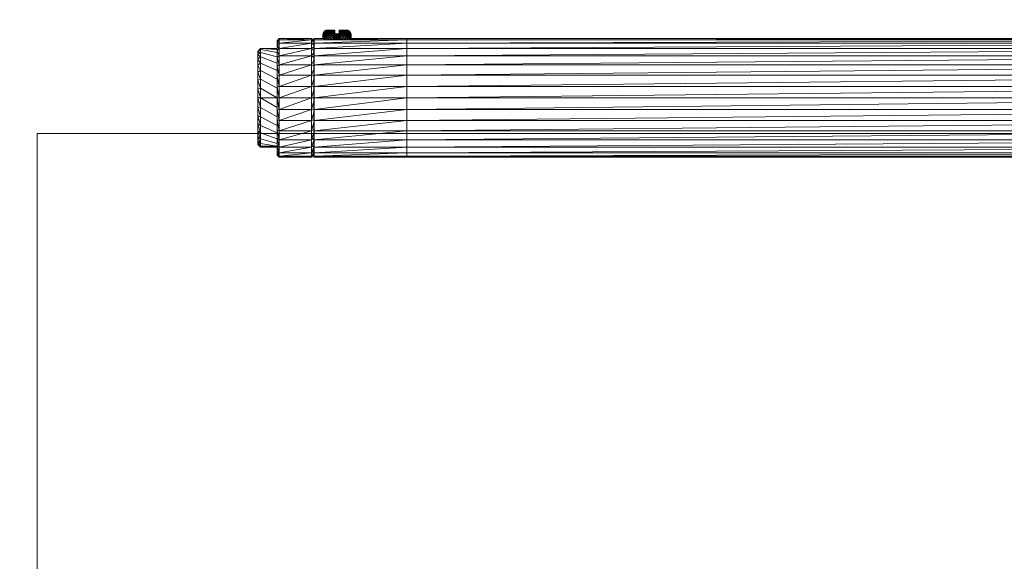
# Model space of a CAD drawing. Header units: millimetres. Extents: x -2532 to 181134, y -4151 to 53885.
# Tile 66 of 165: x 8941 to 9153, y 17782 to 17899. Entities that reach past the tile are written whole.
import ezdxf

# ---------------------------------------------------------------- set-up
doc = ezdxf.new("R2010")
doc.units = ezdxf.units.MM
doc.header["$MEASUREMENT"] = 0
for name, color, linetype, lineweight in [('AR - Mööbel_Pen_No__4', 8, 'Continuous', 13), ('New_SA - ripplaed_Pen_No__207', 5, 'Continuous', 9), ('SA - tähistused - valgustus_Pen_No__105', 30, 'Continuous', 5), ('SA - valgustid_Pen_No__203', 30, 'Continuous', 15)]:
    doc.layers.add(name, color=color, linetype=linetype, lineweight=lineweight)
for name, color, linetype in [('New_SA - ripplaed', 7, 'Continuous'), ('SA - tähistused - valgustus', 7, 'Continuous'), ('SA - valgustid', 7, 'Continuous')]:
    doc.layers.add(name, color=color, linetype=linetype)
doc.styles.add('GENERATED_STYLE_3', font='txt')
doc.dimstyles.new('GENERATED_STYLE__2', dxfattribs={"dimtxt": 150, "dimasz": 76, "dimexe": 0.18, "dimexo": 0.0625, "dimgap": 0.09, "dimtad": 1, "dimtih": 1, "dimtoh": 1, "dimdec": 0, "dimzin": 0, "dimdsep": 46, "dimtxsty": 'GENERATED_STYLE_3', "dimblk": 'ARROWHEAD_2', "dimblk1": 'ARROWHEAD_2', "dimblk2": 'ARROWHEAD_2', "dimcen": 0.09, "dimse1": 1, "dimse2": 1, "dimclrd": 256, "dimclre": 256, "dimclrt": 256, "dimadec": 0, "dimazin": 0, "dimtfac": 1, "dimtdec": 4, "dimtmove": 0, "dimatfit": 3, "dimfxl": 0, "dimtolj": 1, "dimtzin": 0, "dimarcsym": 0})

# ---------------------------------------------------------------- blocks, each defined once
blk = doc.blocks.new('Slab_198_1', base_point=(8818.06, 16168.32))
at = {"layer": 'New_SA - ripplaed_Pen_No__207', "linetype": 'Continuous'}
h = blk.add_hatch(dxfattribs=at)
h.set_pattern_fill('Grass_0001', color=256, style=0, pattern_type=2)
h.set_pattern_definition([(90, (0, 0), (-600, 0), [86.603, -259.808]), (90, (300, 173.2), (-600, 0), [86.603, -259.808]), (30, (0, 0), (-300, 519.615), [86.603, -259.808]), (30, (0, 346.4), (-300, 519.615), [86.603, -259.808]), (150, (0, 0), (300, 519.615), [86.603, -259.808]), (150, (0, 346.4), (300, 519.615), [86.603, -259.808])])
h.paths.add_polyline_path([(8818.06, 16168.32), (9995.5, 16168.32), (9995.5, 17968.32), (8842, 17968.32)])
blk = doc.blocks.new('DP7219lamp')
at = {"layer": 'SA - valgustid_Pen_No__203', "linetype": 'Continuous'}
for p, q in [((-27.23, 274.89), (-28.01, 274.3)), ((-27.42, 274.89), (-28.01, 274.3)), ((-27.81, 274.3), (-28.01, 274.3)), ((-28.01, 274.3), (-28.01, 270.76)), ((-28.01, 270.76), (-27.81, 274.3)), ((-26.66, 274.89), (-27.81, 274.3)), ((-27.23, 274.89), (-27.81, 274.3)), ((-27.81, 270.76), (-27.81, 274.3)), ((-27.21, 274.3), (-27.81, 274.3)), ((-27.81, 270.76), (-27.21, 274.3)), ((-27.42, 274.89), (-27.23, 274.89)), ((-27.23, 274.89), (-26.66, 274.89)), ((-25.73, 274.89), (-27.21, 274.3)), ((-26.66, 274.89), (-27.21, 274.3)), ((-26.23, 274.3), (-27.21, 274.3)), ((-27.21, 270.76), (-26.23, 274.3)), ((-26.66, 274.89), (-25.73, 274.89)), ((-24.49, 274.89), (-26.23, 274.3)), ((-25.73, 274.89), (-26.23, 274.3)), ((-24.91, 274.3), (-26.23, 274.3)), ((-26.23, 270.76), (-24.91, 274.3)), ((-25.73, 274.89), (-24.49, 274.89)), ((-22.97, 274.89), (-24.91, 274.3)), ((-24.49, 274.89), (-24.91, 274.3)), ((-23.3, 274.3), (-24.91, 274.3)), ((-24.91, 270.76), (-23.3, 274.3)), ((-24.49, 274.89), (-22.97, 274.89)), ((-21.24, 274.89), (-23.3, 274.3)), ((-22.97, 274.89), (-23.3, 274.3)), ((-21.46, 274.3), (-23.3, 274.3)), ((-23.3, 270.76), (-21.46, 274.3)), ((-22.97, 274.89), (-21.24, 274.89)), ((-19.36, 274.89), (-21.46, 274.3)), ((-21.24, 274.89), (-21.46, 274.3)), ((-19.47, 274.3), (-21.46, 274.3)), ((-21.46, 270.76), (-19.47, 274.3)), ((-21.24, 274.89), (-19.36, 274.89)), ((-17.4, 274.89), (-19.47, 274.3)), ((-19.36, 274.89), (-19.47, 274.3)), ((-17.4, 274.3), (-19.47, 274.3)), ((-19.47, 270.76), (-17.4, 274.3)), ((-19.36, 274.89), (-17.4, 274.89)), ((-17.4, 274.89), (-15.45, 274.89)), ((-15.45, 274.89), (-17.4, 274.3)), ((-17.4, 274.3), (-17.4, 274.89)), ((-15.33, 274.3), (-17.4, 274.3)), ((-17.4, 274.3), (-17.4, 270.76)), ((-17.4, 270.76), (-15.33, 274.3)), ((-15.45, 274.89), (-13.57, 274.89)), ((-15.33, 274.3), (-15.45, 274.89)), ((-13.57, 274.89), (-15.33, 274.3)), ((-13.34, 274.3), (-15.33, 274.3)), ((-15.33, 270.76), (-13.34, 274.3)), ((-13.57, 274.89), (-11.84, 274.89)), ((-13.34, 274.3), (-13.57, 274.89)), ((-11.84, 274.89), (-13.34, 274.3)), ((-11.51, 274.3), (-13.34, 274.3)), ((-13.34, 270.76), (-11.51, 274.3)), ((-11.84, 274.89), (-10.32, 274.89)), ((-11.51, 274.3), (-11.84, 274.89)), ((-10.32, 274.89), (-11.51, 274.3)), ((-9.9, 274.3), (-11.51, 274.3)), ((-11.51, 270.76), (-9.9, 274.3)), ((-10.32, 274.89), (-9.07, 274.89)), ((-9.9, 274.3), (-10.32, 274.89)), ((-9.07, 274.89), (-9.9, 274.3)), ((-8.58, 274.3), (-9.9, 274.3)), ((-9.9, 270.76), (-8.58, 274.3)), ((-9.07, 274.89), (-8.14, 274.89)), ((-8.58, 274.3), (-9.07, 274.89)), ((-8.14, 274.89), (-8.58, 274.3)), ((-7.6, 274.3), (-8.58, 274.3)), ((-8.58, 270.76), (-7.6, 274.3)), ((-8.14, 274.89), (-7.58, 274.89)), ((-7.6, 274.3), (-8.14, 274.89)), ((-7.58, 274.89), (-7.6, 274.3)), ((-7, 274.3), (-7.6, 274.3)), ((-7.6, 270.76), (-7, 274.3)), ((-7.58, 274.89), (-7.38, 274.89)), ((-7, 274.3), (-7.58, 274.89)), ((-6.79, 274.3), (-7.38, 274.89)), ((-7.38, 274.89), (-7, 274.3)), ((-6.79, 274.3), (-7, 274.3)), ((-7, 270.76), (-6.79, 274.3)), ((-6.79, 270.76), (-6.79, 274.3)), ((-29.69, 270.76), (-30.18, 270.26)), ((-29.45, 270.76), (-30.18, 270.26)), ((-30.18, 263.32), (-30.18, 270.26)), ((-29.93, 270.26), (-30.18, 270.26)), ((-30.18, 270.26), (-29.93, 263.32)), ((-29.45, 270.76), (-29.93, 270.26)), ((-28.75, 270.76), (-29.93, 270.26)), ((-29.93, 263.32), (-29.93, 270.26)), ((-29.2, 270.26), (-29.93, 270.26)), ((-29.93, 270.26), (-29.2, 263.32)), ((-29.69, 270.76), (-29.45, 270.76)), ((-29.45, 270.76), (-28.75, 270.76)), ((-28.75, 270.76), (-29.2, 270.26)), ((-27.62, 270.76), (-29.2, 270.26)), ((-29.2, 263.32), (-29.2, 270.26)), ((-28.02, 270.26), (-29.2, 270.26)), ((-29.2, 270.26), (-28.02, 263.32)), ((-28.75, 270.76), (-27.62, 270.76)), ((-27.62, 270.76), (-28.02, 270.26)), ((-26.09, 270.76), (-28.02, 270.26)), ((-28.02, 263.32), (-28.02, 270.26)), ((-26.44, 270.26), (-28.02, 270.26)), ((-28.02, 270.26), (-26.44, 263.32)), ((-27.62, 270.76), (-26.09, 270.76)), ((-26.09, 270.76), (-26.44, 270.26)), ((-24.23, 270.76), (-26.44, 270.26)), ((-26.44, 263.32), (-26.44, 270.26)), ((-24.5, 270.26), (-26.44, 270.26)), ((-26.44, 270.26), (-24.5, 263.32)), ((-26.09, 270.76), (-24.23, 270.76)), ((-24.23, 270.76), (-24.5, 270.26)), ((-22.1, 270.76), (-24.5, 270.26)), ((-24.5, 263.32), (-24.5, 270.26)), ((-22.29, 270.26), (-24.5, 270.26)), ((-24.5, 270.26), (-22.29, 263.32)), ((-24.23, 270.76), (-22.1, 270.76)), ((-22.1, 270.76), (-22.29, 270.26)), ((-19.8, 270.76), (-22.29, 270.26)), ((-22.29, 263.32), (-22.29, 270.26)), ((-19.9, 270.26), (-22.29, 270.26)), ((-22.29, 270.26), (-19.9, 263.32)), ((-22.1, 270.76), (-19.8, 270.76)), ((-19.8, 270.76), (-19.9, 270.26)), ((-17.4, 270.76), (-19.9, 270.26)), ((-19.9, 263.32), (-19.9, 270.26)), ((-17.4, 270.26), (-19.9, 270.26)), ((-19.9, 270.26), (-17.4, 263.32)), ((-19.8, 270.76), (-17.4, 270.76)), ((-17.4, 270.76), (-15.01, 270.76)), ((-17.4, 270.26), (-15.01, 270.76)), ((-17.4, 270.26), (-17.4, 270.76)), ((-14.91, 270.26), (-17.4, 270.26)), ((-17.4, 270.26), (-14.91, 263.32)), ((-17.4, 270.26), (-17.4, 263.32)), ((-15.01, 270.76), (-12.7, 270.76)), ((-14.91, 270.26), (-15.01, 270.76)), ((-14.91, 270.26), (-12.7, 270.76)), ((-14.91, 263.32), (-14.91, 270.26)), ((-12.51, 270.26), (-14.91, 270.26)), ((-14.91, 270.26), (-12.51, 263.32)), ((-12.7, 270.76), (-10.58, 270.76)), ((-12.51, 270.26), (-12.7, 270.76)), ((-12.51, 270.26), (-10.58, 270.76)), ((-12.51, 263.32), (-12.51, 270.26)), ((-10.31, 270.26), (-12.51, 270.26)), ((-12.51, 270.26), (-10.31, 263.32)), ((-10.58, 270.76), (-8.72, 270.76)), ((-10.31, 270.26), (-10.58, 270.76)), ((-10.31, 270.26), (-8.72, 270.76)), ((-8.37, 270.27), (-10.31, 270.26)), ((-10.31, 263.32), (-10.31, 270.26)), ((-10.31, 270.26), (-8.37, 263.32)), ((-8.72, 270.76), (-7.19, 270.76)), ((-8.37, 270.27), (-8.72, 270.76)), ((-8.37, 270.27), (-7.19, 270.76)), ((-8.37, 263.32), (-8.37, 270.27)), ((-6.78, 270.27), (-8.37, 270.27)), ((-8.37, 270.27), (-6.78, 263.32)), ((-7.19, 270.76), (-6.05, 270.76)), ((-6.78, 270.27), (-7.19, 270.76)), ((-6.78, 270.27), (-6.05, 270.76)), ((-6.78, 263.32), (-6.78, 270.27)), ((-5.6, 270.27), (-6.78, 270.27)), ((-6.78, 270.27), (-5.6, 263.32)), ((-6.05, 270.76), (-5.36, 270.76)), ((-5.6, 270.27), (-6.05, 270.76)), ((-5.6, 270.27), (-5.36, 270.76)), ((-5.6, 263.32), (-5.6, 270.27)), ((-4.87, 270.27), (-5.6, 270.27)), ((-5.6, 270.27), (-4.87, 263.32)), ((-5.36, 270.76), (-5.12, 270.76)), ((-4.87, 270.27), (-5.36, 270.76)), ((-4.87, 270.27), (-5.12, 270.76)), ((-4.63, 270.27), (-5.12, 270.76)), ((-4.87, 263.32), (-4.87, 270.27)), ((-4.63, 270.27), (-4.87, 270.27)), ((-4.87, 270.27), (-4.63, 263.32)), ((-4.63, 263.32), (-4.63, 270.27)), ((-30.18, 263.32), (-29.93, 263.32)), ((-29.68, 262.84), (-30.18, 263.32)), ((-29.5, 262.84), (-30.18, 263.32)), ((-30.18, 262.75), (-30.17, 262.8)), ((-30.18, 262.75), (-29.92, 262.8)), ((-30.18, 242.8), (-30.18, 262.75)), ((-29.93, 262.75), (-30.18, 262.75)), ((-30.18, 262.75), (-29.93, 242.8)), ((-30.17, 262.8), (-30.14, 262.83)), ((-30.17, 262.8), (-29.89, 262.83)), ((-29.92, 262.8), (-30.17, 262.8)), ((-30.14, 262.83), (-30.09, 262.84)), ((-29.89, 262.83), (-30.14, 262.83)), ((-30.09, 262.84), (-29.84, 262.84)), ((-29.93, 263.32), (-29.2, 263.32)), ((-29.44, 262.84), (-29.93, 263.32)), ((-28.94, 262.84), (-29.93, 263.32)), ((-29.93, 262.75), (-29.92, 262.8)), ((-29.93, 262.75), (-29.19, 262.8)), ((-29.93, 242.8), (-29.93, 262.75)), ((-29.2, 262.75), (-29.93, 262.75)), ((-29.93, 262.75), (-29.2, 242.8)), ((-29.92, 262.8), (-29.89, 262.83)), ((-29.92, 262.8), (-29.17, 262.83)), ((-29.19, 262.8), (-29.92, 262.8)), ((-29.89, 262.83), (-29.84, 262.84)), ((-29.17, 262.83), (-29.89, 262.83)), ((-29.84, 262.84), (-29.12, 262.84)), ((-29.2, 263.32), (-28.02, 263.32)), ((-28.74, 262.84), (-29.2, 263.32)), ((-27.93, 262.84), (-29.2, 263.32)), ((-29.2, 262.75), (-29.19, 262.8)), ((-29.2, 262.75), (-28.02, 262.8)), ((-29.2, 242.8), (-29.2, 262.75)), ((-28.02, 262.75), (-29.2, 262.75)), ((-29.2, 262.75), (-28.02, 242.8)), ((-29.19, 262.8), (-29.17, 262.83)), ((-29.19, 262.8), (-27.99, 262.83)), ((-28.02, 262.8), (-29.19, 262.8)), ((-29.17, 262.83), (-29.12, 262.84)), ((-27.99, 262.83), (-29.17, 262.83)), ((-29.12, 262.84), (-27.95, 262.84)), ((-28.02, 263.32), (-26.44, 263.32)), ((-27.61, 262.84), (-28.02, 263.32)), ((-26.51, 262.84), (-28.02, 263.32)), ((-28.02, 262.8), (-27.99, 262.83)), ((-28.02, 262.8), (-26.41, 262.83)), ((-28.02, 262.75), (-28.02, 262.8)), ((-26.43, 262.8), (-28.02, 262.8)), ((-28.02, 262.75), (-26.43, 262.8)), ((-28.02, 242.8), (-28.02, 262.75)), ((-26.44, 262.75), (-28.02, 262.75)), ((-28.02, 262.75), (-26.44, 242.8)), ((-27.99, 262.83), (-27.95, 262.84)), ((-26.41, 262.83), (-27.99, 262.83)), ((-27.95, 262.84), (-26.37, 262.84)), ((-26.44, 263.32), (-24.5, 263.32)), ((-26.08, 262.84), (-26.44, 263.32)), ((-24.75, 262.84), (-26.44, 263.32)), ((-26.44, 262.75), (-26.43, 262.8)), ((-26.44, 262.75), (-24.49, 262.8)), ((-26.44, 242.8), (-26.44, 262.75)), ((-24.5, 262.75), (-26.44, 262.75)), ((-26.44, 262.75), (-24.5, 242.8)), ((-26.43, 262.8), (-26.41, 262.83)), ((-26.43, 262.8), (-24.48, 262.83)), ((-24.49, 262.8), (-26.43, 262.8)), ((-26.41, 262.83), (-26.37, 262.84)), ((-24.48, 262.83), (-26.41, 262.83)), ((-26.37, 262.84), (-24.45, 262.84)), ((-24.5, 263.32), (-22.29, 263.32)), ((-24.22, 262.84), (-24.5, 263.32)), ((-22.7, 262.84), (-24.5, 263.32)), ((-24.5, 262.75), (-24.49, 262.8)), ((-24.5, 262.75), (-22.29, 262.8)), ((-24.5, 242.8), (-24.5, 262.75)), ((-22.29, 262.75), (-24.5, 262.75)), ((-24.5, 262.75), (-22.29, 242.8)), ((-24.49, 262.8), (-24.48, 262.83)), ((-24.49, 262.8), (-22.28, 262.83)), ((-22.29, 262.8), (-24.49, 262.8)), ((-24.48, 262.83), (-24.45, 262.84)), ((-22.28, 262.83), (-24.48, 262.83)), ((-24.45, 262.84), (-22.26, 262.84)), ((-22.29, 263.32), (-19.9, 263.32)), ((-22.1, 262.84), (-22.29, 263.32)), ((-20.45, 262.84), (-22.29, 263.32)), ((-22.29, 262.8), (-22.28, 262.83)), ((-22.29, 262.8), (-19.89, 262.83)), ((-22.29, 262.75), (-22.29, 262.8)), ((-19.89, 262.8), (-22.29, 262.8)), ((-22.29, 262.75), (-19.89, 262.8)), ((-22.29, 242.8), (-22.29, 262.75)), ((-19.9, 262.75), (-22.29, 262.75)), ((-22.29, 262.75), (-19.9, 242.8)), ((-22.28, 262.83), (-22.26, 262.84)), ((-19.89, 262.83), (-22.28, 262.83)), ((-22.26, 262.84), (-19.88, 262.84)), ((-19.9, 263.32), (-17.4, 263.32)), ((-19.8, 262.84), (-19.9, 263.32)), ((-18.08, 262.84), (-19.9, 263.32)), ((-19.9, 262.75), (-19.89, 262.8)), ((-19.9, 262.75), (-17.4, 262.8)), ((-19.9, 242.8), (-19.9, 262.75)), ((-17.4, 262.75), (-19.9, 262.75)), ((-19.9, 262.75), (-17.4, 242.8)), ((-19.89, 262.83), (-19.88, 262.84)), ((-19.89, 262.8), (-19.89, 262.83)), ((-17.4, 262.83), (-19.89, 262.83)), ((-19.89, 262.8), (-17.4, 262.83)), ((-17.4, 262.8), (-19.89, 262.8)), ((-19.88, 262.84), (-17.4, 262.84)), ((-17.4, 263.32), (-14.91, 263.32)), ((-17.4, 263.32), (-17.4, 262.84)), ((-15.69, 262.84), (-17.4, 263.32)), ((-17.4, 262.84), (-14.93, 262.84)), ((-17.4, 262.84), (-17.4, 262.83)), ((-17.4, 262.83), (-14.93, 262.84)), ((-14.92, 262.83), (-17.4, 262.83)), ((-17.4, 262.83), (-17.4, 262.8)), ((-17.4, 262.8), (-14.92, 262.83)), ((-14.91, 262.8), (-17.4, 262.8)), ((-17.4, 262.8), (-17.4, 262.75)), ((-17.4, 262.75), (-14.91, 262.8)), ((-14.91, 262.75), (-17.4, 262.75)), ((-17.4, 262.75), (-14.91, 242.8)), ((-17.4, 262.75), (-17.4, 242.8)), ((-15.01, 262.84), (-14.91, 263.32)), ((-14.93, 262.84), (-12.55, 262.84)), ((-14.92, 262.83), (-14.93, 262.84)), ((-14.92, 262.83), (-12.55, 262.84)), ((-14.91, 262.8), (-14.92, 262.83)), ((-12.53, 262.83), (-14.92, 262.83)), ((-14.91, 263.32), (-12.51, 263.32)), ((-13.36, 262.84), (-14.91, 263.32)), ((-14.91, 262.8), (-12.53, 262.83)), ((-14.91, 262.75), (-14.91, 262.8)), ((-12.52, 262.8), (-14.91, 262.8)), ((-14.91, 262.75), (-12.52, 262.8)), ((-14.91, 242.8), (-14.91, 262.75)), ((-12.51, 262.75), (-14.91, 262.75)), ((-14.91, 262.75), (-12.51, 242.8)), ((-12.71, 262.84), (-12.51, 263.32)), ((-12.55, 262.84), (-10.36, 262.84)), ((-12.53, 262.83), (-12.55, 262.84)), ((-12.53, 262.83), (-10.36, 262.84)), ((-12.52, 262.8), (-12.53, 262.83)), ((-10.33, 262.83), (-12.53, 262.83)), ((-12.52, 262.8), (-10.33, 262.83)), ((-12.51, 262.75), (-12.52, 262.8)), ((-10.31, 262.8), (-12.52, 262.8)), ((-12.51, 263.32), (-10.31, 263.32)), ((-11.19, 262.84), (-12.51, 263.32)), ((-12.51, 262.75), (-10.31, 262.8)), ((-12.51, 242.8), (-12.51, 262.75)), ((-10.31, 262.75), (-12.51, 262.75)), ((-12.51, 262.75), (-10.31, 242.8)), ((-10.59, 262.84), (-10.31, 263.32)), ((-10.36, 262.84), (-8.43, 262.84)), ((-10.33, 262.83), (-10.36, 262.84)), ((-10.33, 262.83), (-8.43, 262.84)), ((-10.31, 262.8), (-10.33, 262.83)), ((-8.4, 262.83), (-10.33, 262.83)), ((-10.31, 263.32), (-8.37, 263.32)), ((-9.26, 262.84), (-10.31, 263.32)), ((-10.31, 262.8), (-8.4, 262.83)), ((-10.31, 262.75), (-10.31, 262.8)), ((-8.38, 262.8), (-10.31, 262.8)), ((-10.31, 262.75), (-8.38, 262.8)), ((-10.31, 242.8), (-10.31, 262.75)), ((-8.37, 262.75), (-10.31, 262.75)), ((-10.31, 262.75), (-8.37, 242.8)), ((-8.73, 262.84), (-8.37, 263.32)), ((-8.43, 262.84), (-6.86, 262.84)), ((-8.4, 262.83), (-8.43, 262.84)), ((-8.4, 262.83), (-6.86, 262.84)), ((-8.38, 262.8), (-8.4, 262.83)), ((-6.81, 262.83), (-8.4, 262.83)), ((-8.38, 262.8), (-6.81, 262.83)), ((-8.37, 262.75), (-8.38, 262.8)), ((-6.79, 262.8), (-8.38, 262.8)), ((-8.37, 263.32), (-6.78, 263.32)), ((-7.64, 262.84), (-8.37, 263.32)), ((-8.37, 262.75), (-6.79, 262.8)), ((-8.37, 242.8), (-8.37, 262.75)), ((-6.78, 262.75), (-8.37, 262.75)), ((-8.37, 262.75), (-6.78, 242.8)), ((-7.2, 262.84), (-6.78, 263.32)), ((-6.86, 262.84), (-5.68, 262.84)), ((-6.81, 262.83), (-6.86, 262.84)), ((-6.81, 262.83), (-5.68, 262.84)), ((-6.79, 262.8), (-6.81, 262.83)), ((-5.64, 262.83), (-6.81, 262.83)), ((-6.79, 262.8), (-5.64, 262.83)), ((-6.78, 262.75), (-6.79, 262.8)), ((-5.61, 262.8), (-6.79, 262.8)), ((-6.78, 263.32), (-5.6, 263.32)), ((-6.39, 262.84), (-6.78, 263.32)), ((-6.78, 262.75), (-5.61, 262.8)), ((-6.78, 242.8), (-6.78, 262.75)), ((-5.6, 262.75), (-6.78, 262.75)), ((-6.78, 262.75), (-5.6, 242.8)), ((-6.07, 262.84), (-5.6, 263.32)), ((-5.68, 262.84), (-4.96, 262.84)), ((-5.64, 262.83), (-5.68, 262.84)), ((-5.64, 262.83), (-4.96, 262.84)), ((-5.61, 262.8), (-5.64, 262.83)), ((-4.91, 262.83), (-5.64, 262.83)), ((-5.61, 262.8), (-4.91, 262.83)), ((-5.6, 262.75), (-5.61, 262.8)), ((-4.88, 262.8), (-5.61, 262.8)), ((-5.6, 263.32), (-4.87, 263.32)), ((-5.56, 262.84), (-5.6, 263.32)), ((-5.6, 262.75), (-4.88, 262.8)), ((-5.6, 242.8), (-5.6, 262.75)), ((-4.87, 262.75), (-5.6, 262.75)), ((-5.6, 262.75), (-4.87, 242.8)), ((-5.36, 262.84), (-4.87, 263.32)), ((-5.2, 262.84), (-4.87, 263.32)), ((-5.13, 262.84), (-4.63, 263.32)), ((-4.96, 262.84), (-4.72, 262.84)), ((-4.91, 262.83), (-4.96, 262.84)), ((-4.91, 262.83), (-4.72, 262.84)), ((-4.88, 262.8), (-4.91, 262.83)), ((-4.67, 262.83), (-4.91, 262.83)), ((-4.88, 262.8), (-4.67, 262.83)), ((-4.87, 262.75), (-4.88, 262.8)), ((-4.64, 262.8), (-4.88, 262.8)), ((-4.87, 263.32), (-4.63, 263.32)), ((-4.87, 262.75), (-4.64, 262.8)), ((-4.87, 242.8), (-4.87, 262.75)), ((-4.63, 262.75), (-4.87, 262.75)), ((-4.87, 262.75), (-4.84, 259.99)), ((-4.67, 262.83), (-4.72, 262.84)), ((-4.64, 262.8), (-4.67, 262.83)), ((-4.63, 262.75), (-4.64, 262.8)), ((-4.63, 260.88), (-4.63, 262.75)), ((-4.72, 260.71), (-4.34, 260.48)), ((-4.34, 260.79), (-4.7, 260.79)), ((-4.66, 260.85), (-4.34, 260.79)), ((-4.34, 260.88), (-4.63, 260.88)), ((-3.93, 260.89), (-4.34, 260.88)), ((-4.34, 260.88), (-3.93, 260.79)), ((-4.34, 260.88), (-4.34, 260.79)), ((-3.93, 260.79), (-4.34, 260.79)), ((-4.34, 260.79), (-3.93, 260.48)), ((-4.34, 260.79), (-4.34, 260.48)), ((-3.93, 260.89), (-3.93, 260.79)), ((-3.65, 260.78), (-3.93, 260.89)), ((-3.64, 260.87), (-3.93, 260.89)), ((-3.93, 260.79), (-3.93, 260.48)), ((-3.65, 260.48), (-3.93, 260.79)), ((-3.65, 260.78), (-3.93, 260.79)), ((-3.65, 260.78), (-3.64, 260.87)), ((-3.58, 260.86), (-3.65, 260.78)), ((-3.65, 260.48), (-3.65, 260.78)), ((-3.59, 260.77), (-3.65, 260.78)), ((-3.59, 260.77), (-3.65, 260.48)), ((-3.58, 260.86), (-3.64, 260.87)), ((-3.59, 260.77), (-3.58, 260.86)), ((-3.59, 260.47), (-3.59, 260.77)), ((-3.5, 260.74), (-3.59, 260.77)), ((-3.59, 260.77), (-3.5, 260.45)), ((-3.49, 260.83), (-3.58, 260.86)), ((-3.58, 260.86), (-3.5, 260.74)), ((-3.5, 260.74), (-3.49, 260.83)), ((-3.33, 260.75), (-3.5, 260.74)), ((-3.5, 260.45), (-3.5, 260.74)), ((-3.33, 260.66), (-3.5, 260.74)), ((-3.33, 260.66), (-3.5, 260.45)), ((-3.33, 260.75), (-3.49, 260.83)), ((-3.33, 260.66), (-3.33, 260.75)), ((-3.14, 260.62), (-3.33, 260.75)), ((-3.33, 260.75), (-3.14, 260.54)), ((-3.33, 260.38), (-3.33, 260.66)), ((-3.14, 260.54), (-3.33, 260.66)), ((-3.33, 260.66), (-3.14, 260.27)), ((-3.14, 260.54), (-3.14, 260.62)), ((-2.98, 260.45), (-3.14, 260.62)), ((-4.85, 259.82), (-4.85, 259.32)), ((-4.34, 259.32), (-4.85, 259.32)), ((-4.85, 259.32), (-4.34, 258.6)), ((-4.85, 259.32), (-4.85, 258.6)), ((-4.85, 258.6), (-4.34, 258.6)), ((-4.34, 258.6), (-4.85, 258.14)), ((-4.85, 258.6), (-4.85, 258.14)), ((-4.34, 259.97), (-4.84, 259.97)), ((-4.84, 259.96), (-4.34, 259.32)), ((-4.34, 260.48), (-4.78, 260.48)), ((-4.78, 260.41), (-4.34, 259.97)), ((-3.93, 260.48), (-4.34, 260.48)), ((-4.34, 260.48), (-3.93, 259.98)), ((-4.34, 260.48), (-4.34, 259.97)), ((-3.93, 259.98), (-4.34, 259.97)), ((-4.34, 259.97), (-3.93, 259.32)), ((-4.34, 259.97), (-4.34, 259.32)), ((-3.93, 259.32), (-4.34, 259.32)), ((-4.34, 259.32), (-3.93, 258.61)), ((-4.34, 259.32), (-4.34, 258.6)), ((-4.34, 258.6), (-3.93, 258.61)), ((-4.34, 258.14), (-3.93, 258.61)), ((-4.34, 258.14), (-4.34, 258.6)), ((-3.93, 260.48), (-3.93, 259.98)), ((-3.65, 259.99), (-3.93, 260.48)), ((-3.65, 260.48), (-3.93, 260.48)), ((-3.65, 259.99), (-3.93, 259.98)), ((-3.93, 259.98), (-3.93, 259.32)), ((-3.65, 259.34), (-3.93, 259.98)), ((-3.65, 259.34), (-3.93, 259.32)), ((-3.93, 259.32), (-3.93, 258.61)), ((-3.64, 258.59), (-3.93, 259.32)), ((-3.93, 258.61), (-3.64, 258.59)), ((-3.93, 258.61), (-3.93, 258.14)), ((-3.64, 258.59), (-3.93, 258.14)), ((-3.65, 259.99), (-3.65, 260.48)), ((-3.59, 260.47), (-3.65, 260.48)), ((-3.59, 260.47), (-3.65, 259.99)), ((-3.65, 259.34), (-3.65, 259.99)), ((-3.59, 259.98), (-3.65, 259.99)), ((-3.59, 259.98), (-3.65, 259.34)), ((-3.64, 258.59), (-3.65, 259.34)), ((-3.59, 259.33), (-3.65, 259.34)), ((-3.64, 258.59), (-3.65, 258.14)), ((-3.59, 259.33), (-3.64, 258.59)), ((-3.64, 258.59), (-3.58, 258.65)), ((-3.61, 258.13), (-3.64, 258.59)), ((-3.6, 258.42), (-3.64, 258.59)), ((-3.64, 258.59), (-3.57, 258.46)), ((-3.57, 258.46), (-3.6, 258.42)), ((-3.59, 259.98), (-3.59, 260.47)), ((-3.5, 260.45), (-3.59, 260.47)), ((-3.59, 260.47), (-3.5, 259.96)), ((-3.59, 259.33), (-3.59, 259.98)), ((-3.5, 259.96), (-3.59, 259.98)), ((-3.59, 259.98), (-3.5, 259.32)), ((-3.58, 258.65), (-3.59, 259.33)), ((-3.5, 259.32), (-3.59, 259.33)), ((-3.59, 259.33), (-3.5, 258.64)), ((-3.58, 258.65), (-3.5, 258.64)), ((-3.57, 258.46), (-3.58, 258.65)), ((-3.58, 258.65), (-3.49, 258.45)), ((-3.57, 258.46), (-3.53, 258.36)), ((-3.47, 258.38), (-3.57, 258.46)), ((-3.49, 258.45), (-3.57, 258.46)), ((-3.5, 259.96), (-3.5, 260.45)), ((-3.33, 260.38), (-3.5, 260.45)), ((-3.33, 260.38), (-3.5, 259.96)), ((-3.5, 259.32), (-3.5, 259.96)), ((-3.33, 259.9), (-3.5, 259.96)), ((-3.33, 259.9), (-3.5, 259.32)), ((-3.5, 258.64), (-3.5, 259.32)), ((-3.33, 259.28), (-3.5, 259.32)), ((-3.33, 259.28), (-3.5, 258.64)), ((-3.49, 258.45), (-3.5, 258.64)), ((-3.33, 258.62), (-3.5, 258.64)), ((-3.49, 258.45), (-3.33, 258.62)), ((-3.47, 258.38), (-3.49, 258.45)), ((-3.33, 258.44), (-3.49, 258.45)), ((-3.33, 259.9), (-3.33, 260.38)), ((-3.14, 260.27), (-3.33, 260.38)), ((-3.33, 260.38), (-3.14, 259.81)), ((-3.33, 259.28), (-3.33, 259.9)), ((-3.14, 259.81), (-3.33, 259.9)), ((-3.33, 259.9), (-3.14, 259.22)), ((-3.33, 258.62), (-3.33, 259.28)), ((-3.14, 259.22), (-3.33, 259.28)), ((-3.33, 259.28), (-3.14, 258.59)), ((-3.33, 258.44), (-3.33, 258.62)), ((-3.14, 258.59), (-3.33, 258.62)), ((-3.14, 258.59), (-3.33, 258.44)), ((-3.14, 260.27), (-3.14, 260.54)), ((-2.98, 260.37), (-3.14, 260.54)), ((-2.98, 260.45), (-3.14, 260.54)), ((-2.98, 260.37), (-3.14, 260.27)), ((-3.14, 259.81), (-3.14, 260.27)), ((-2.98, 260.11), (-3.14, 260.27)), ((-2.98, 260.11), (-3.14, 259.81)), ((-3.14, 259.22), (-3.14, 259.81)), ((-2.98, 259.69), (-3.14, 259.81)), ((-2.98, 259.69), (-3.14, 259.22)), ((-3.14, 258.59), (-3.14, 259.22)), ((-2.98, 259.13), (-3.14, 259.22)), ((-2.98, 259.13), (-3.14, 258.59)), ((-2.98, 258.54), (-3.14, 258.59)), ((-3.14, 258.59), (-3.14, 258.43)), ((-3.14, 258.43), (-2.98, 258.54)), ((-2.99, 258.4), (-2.98, 258.54)), ((-2.87, 258.5), (-2.99, 258.4)), ((-2.98, 260.37), (-2.98, 260.45)), ((-2.87, 260.28), (-2.98, 260.45)), ((-2.98, 260.45), (-2.87, 260.2)), ((-2.98, 260.11), (-2.98, 260.37)), ((-2.87, 260.2), (-2.98, 260.37)), ((-2.98, 260.37), (-2.87, 259.96)), ((-2.98, 259.69), (-2.98, 260.11)), ((-2.87, 259.96), (-2.98, 260.11)), ((-2.98, 260.11), (-2.87, 259.56)), ((-2.98, 259.13), (-2.98, 259.69)), ((-2.87, 259.56), (-2.98, 259.69)), ((-2.98, 259.69), (-2.87, 259.04)), ((-2.98, 258.54), (-2.98, 259.13)), ((-2.87, 259.04), (-2.98, 259.13)), ((-2.98, 259.13), (-2.87, 258.5)), ((-2.87, 258.5), (-2.98, 258.54)), ((-2.87, 258.5), (-2.88, 258.38)), ((-2.88, 258.38), (-2.83, 258.47)), ((-2.87, 260.2), (-2.87, 260.28)), ((-2.83, 260.15), (-2.87, 260.28)), ((-2.87, 259.96), (-2.87, 260.2)), ((-2.83, 260.08), (-2.87, 260.2)), ((-2.83, 260.15), (-2.87, 260.2)), ((-2.83, 260.08), (-2.87, 259.96)), ((-2.87, 259.56), (-2.87, 259.96)), ((-2.83, 259.84), (-2.87, 259.96)), ((-2.83, 259.84), (-2.87, 259.56)), ((-2.87, 259.04), (-2.87, 259.56)), ((-2.83, 259.46), (-2.87, 259.56)), ((-2.83, 259.46), (-2.87, 259.04)), ((-2.87, 258.5), (-2.87, 259.04)), ((-2.83, 258.98), (-2.87, 259.04)), ((-2.83, 258.98), (-2.87, 258.5)), ((-2.83, 258.47), (-2.87, 258.5)), ((-2.83, 260.08), (-2.83, 260.15)), ((-2.83, 259.84), (-2.83, 260.08)), ((-2.81, 259.87), (-2.83, 260.08)), ((-2.83, 260.08), (-2.81, 259.66)), ((-2.83, 259.46), (-2.83, 259.84)), ((-2.81, 259.66), (-2.83, 259.84)), ((-2.83, 258.98), (-2.83, 259.46)), ((-2.82, 259.4), (-2.83, 259.46)), ((-2.83, 259.46), (-2.81, 258.94)), ((-2.83, 258.47), (-2.83, 258.98)), ((-2.81, 258.94), (-2.83, 258.98)), ((-2.83, 258.98), (-2.81, 258.45)), ((-2.83, 258.37), (-2.83, 258.47)), ((-2.81, 258.45), (-2.83, 258.47)), ((-2.81, 258.45), (-2.83, 258.37)), ((-2.82, 259.4), (-2.81, 259.66)), ((-2.81, 259.87), (-2.81, 259.93)), ((-2.81, 259.66), (-2.81, 259.87)), ((-2.81, 258.45), (-2.81, 258.94)), ((-2.81, 258.36), (-2.81, 258.45)), ((-4.34, 258.14), (-4.85, 257.85)), ((-4.34, 258.14), (-4.85, 258.14)), ((-4.85, 258.14), (-4.85, 257.85)), ((-4.85, 257.85), (-4.33, 257.85)), ((-4.85, 257.85), (-4.85, 257.56)), ((-4.34, 257.56), (-4.85, 257.85)), ((-4.85, 257.56), (-4.34, 257.56)), ((-4.85, 257.56), (-4.85, 257.1)), ((-4.34, 257.1), (-4.85, 257.56)), ((-4.85, 257.1), (-4.85, 256.38)), ((-4.34, 256.38), (-4.85, 257.1)), ((-4.34, 257.1), (-4.85, 257.1)), ((-4.85, 256.38), (-4.34, 256.38)), ((-4.85, 256.38), (-4.85, 255.88)), ((-4.34, 255.73), (-4.85, 256.38)), ((-4.33, 257.85), (-4.34, 258.14)), ((-3.93, 258.14), (-4.34, 258.14)), ((-4.34, 257.56), (-4.33, 257.85)), ((-4.34, 257.56), (-3.93, 257.85)), ((-4.34, 257.56), (-3.93, 257.56)), ((-4.34, 257.1), (-4.34, 257.56)), ((-3.93, 257.1), (-4.34, 257.56)), ((-3.93, 257.1), (-4.34, 257.1)), ((-4.34, 257.1), (-4.34, 256.38)), ((-4.34, 256.38), (-3.93, 257.1)), ((-4.34, 256.38), (-3.93, 256.38)), ((-4.34, 256.38), (-4.34, 255.73)), ((-4.34, 255.73), (-3.93, 256.38)), ((-4.33, 257.85), (-3.93, 258.14)), ((-4.33, 257.85), (-3.93, 257.85)), ((-3.65, 258.14), (-3.93, 258.14)), ((-3.93, 258.14), (-3.65, 257.85)), ((-3.93, 258.14), (-3.93, 257.85)), ((-3.93, 257.85), (-3.65, 257.85)), ((-3.93, 257.85), (-3.65, 257.56)), ((-3.93, 257.85), (-3.93, 257.56)), ((-3.93, 257.56), (-3.65, 257.56)), ((-3.93, 257.56), (-3.93, 257.1)), ((-3.93, 257.1), (-3.65, 257.56)), ((-3.64, 257.11), (-3.93, 257.1)), ((-3.93, 257.1), (-3.93, 256.38)), ((-3.65, 256.37), (-3.93, 257.1)), ((-3.93, 256.38), (-3.65, 256.37)), ((-3.93, 256.38), (-3.93, 255.73)), ((-3.65, 255.72), (-3.93, 256.38)), ((-3.65, 258.14), (-3.61, 258.13)), ((-3.65, 257.85), (-3.65, 258.14)), ((-3.61, 257.85), (-3.65, 258.14)), ((-3.65, 257.85), (-3.61, 257.85)), ((-3.65, 257.56), (-3.65, 257.85)), ((-3.61, 257.85), (-3.65, 257.56)), ((-3.61, 257.58), (-3.65, 257.56)), ((-3.65, 257.56), (-3.6, 257.29)), ((-3.65, 257.56), (-3.64, 257.11)), ((-3.65, 256.37), (-3.64, 257.11)), ((-3.65, 255.72), (-3.65, 256.37)), ((-3.65, 256.37), (-3.59, 256.37)), ((-3.59, 255.72), (-3.65, 256.37)), ((-3.64, 257.11), (-3.6, 257.29)), ((-3.64, 257.11), (-3.57, 257.25)), ((-3.59, 256.37), (-3.64, 257.11)), ((-3.58, 257.05), (-3.64, 257.11)), ((-3.6, 258.42), (-3.61, 258.13)), ((-3.61, 258.13), (-3.57, 258.33)), ((-3.61, 258.13), (-3.58, 258.11)), ((-3.61, 258.13), (-3.61, 257.85)), ((-3.61, 257.85), (-3.58, 258.11)), ((-3.61, 257.85), (-3.58, 257.85)), ((-3.61, 257.85), (-3.58, 257.59)), ((-3.61, 257.85), (-3.61, 257.58)), ((-3.58, 257.59), (-3.61, 257.58)), ((-3.61, 257.58), (-3.57, 257.37)), ((-3.61, 257.58), (-3.6, 257.29)), ((-3.57, 258.33), (-3.6, 258.42)), ((-3.53, 258.36), (-3.6, 258.42)), ((-3.6, 257.29), (-3.57, 257.37)), ((-3.6, 257.29), (-3.53, 257.34)), ((-3.57, 257.25), (-3.6, 257.29)), ((-3.59, 256.37), (-3.58, 257.05)), ((-3.59, 256.37), (-3.5, 256.38)), ((-3.59, 255.72), (-3.59, 256.37)), ((-3.5, 255.74), (-3.59, 256.37)), ((-3.58, 258.11), (-3.57, 258.33)), ((-3.54, 258.3), (-3.58, 258.11)), ((-3.58, 258.11), (-3.58, 257.85)), ((-3.58, 257.85), (-3.58, 257.59)), ((-3.57, 257.37), (-3.58, 257.59)), ((-3.54, 257.4), (-3.58, 257.59)), ((-3.49, 257.25), (-3.58, 257.05)), ((-3.57, 257.25), (-3.58, 257.05)), ((-3.5, 257.06), (-3.58, 257.05)), ((-3.5, 256.38), (-3.58, 257.05)), ((-3.57, 258.33), (-3.53, 258.36)), ((-3.57, 258.33), (-3.54, 258.3)), ((-3.5, 258.3), (-3.57, 258.11)), ((-3.57, 258.11), (-3.52, 258.3)), ((-3.56, 257.59), (-3.57, 257.6)), ((-3.5, 257.4), (-3.57, 257.59)), ((-3.49, 257.41), (-3.57, 257.59)), ((-3.52, 257.4), (-3.57, 257.59)), ((-3.54, 257.4), (-3.57, 257.37)), ((-3.53, 257.34), (-3.57, 257.37)), ((-3.53, 257.34), (-3.57, 257.25)), ((-3.47, 257.32), (-3.57, 257.25)), ((-3.57, 257.25), (-3.49, 257.25)), ((-3.54, 258.3), (-3.53, 258.36)), ((-3.45, 258.33), (-3.54, 258.3)), ((-3.54, 258.3), (-3.52, 258.3)), ((-3.53, 257.34), (-3.54, 257.4)), ((-3.45, 257.37), (-3.54, 257.4)), ((-3.52, 257.4), (-3.54, 257.4)), ((-3.53, 258.36), (-3.47, 258.38)), ((-3.53, 258.36), (-3.45, 258.33)), ((-3.45, 257.37), (-3.53, 257.34)), ((-3.47, 257.32), (-3.53, 257.34)), ((-3.36, 258.33), (-3.52, 258.3)), ((-3.52, 258.3), (-3.5, 258.3)), ((-3.5, 257.4), (-3.52, 257.4)), ((-3.52, 257.4), (-3.36, 257.37)), ((-3.28, 258.33), (-3.5, 258.3)), ((-3.49, 257.41), (-3.5, 257.4)), ((-3.28, 257.38), (-3.5, 257.4)), ((-3.5, 257.06), (-3.49, 257.25)), ((-3.5, 257.06), (-3.33, 257.08)), ((-3.5, 256.38), (-3.5, 257.06)), ((-3.33, 256.42), (-3.5, 257.06)), ((-3.5, 256.38), (-3.33, 256.42)), ((-3.5, 255.74), (-3.5, 256.38)), ((-3.33, 255.8), (-3.5, 256.38)), ((-3.23, 258.32), (-3.49, 258.3)), ((-3.49, 257.41), (-3.28, 257.38)), ((-3.49, 257.25), (-3.47, 257.32)), ((-3.49, 257.25), (-3.33, 257.26)), ((-3.33, 257.08), (-3.49, 257.25)), ((-3.48, 258.3), (-3.48, 258.29)), ((-3.19, 258.3), (-3.48, 258.29)), ((-3.48, 258.29), (-3.48, 258.28)), ((-3.48, 258.28), (-3.48, 258.27)), ((-3.48, 257.43), (-3.48, 257.42)), ((-3.48, 257.42), (-3.48, 257.41)), ((-3.19, 257.39), (-3.48, 257.41)), ((-3.47, 258.38), (-3.33, 258.44)), ((-3.47, 258.38), (-3.36, 258.36)), ((-3.47, 258.38), (-3.45, 258.33)), ((-3.47, 257.32), (-3.45, 257.37)), ((-3.36, 257.34), (-3.47, 257.32)), ((-3.47, 257.32), (-3.33, 257.26)), ((-3.45, 258.33), (-3.36, 258.36)), ((-3.45, 258.33), (-3.36, 258.33)), ((-3.36, 257.34), (-3.45, 257.37)), ((-3.45, 257.37), (-3.36, 257.37)), ((-3.36, 258.36), (-3.33, 258.44)), ((-3.14, 258.43), (-3.36, 258.36)), ((-3.36, 258.36), (-3.2, 258.35)), ((-3.36, 258.36), (-3.36, 258.33)), ((-3.2, 258.35), (-3.36, 258.33)), ((-3.36, 258.33), (-3.28, 258.33)), ((-3.28, 257.38), (-3.36, 257.37)), ((-3.36, 257.37), (-3.2, 257.35)), ((-3.36, 257.37), (-3.36, 257.34)), ((-3.2, 257.35), (-3.36, 257.34)), ((-3.33, 257.26), (-3.36, 257.34)), ((-3.36, 257.34), (-3.14, 257.28)), ((-3.33, 258.44), (-3.14, 258.43)), ((-3.33, 257.26), (-3.14, 257.28)), ((-3.33, 257.26), (-3.33, 257.08)), ((-3.14, 257.11), (-3.33, 257.26)), ((-3.33, 257.08), (-3.14, 257.11)), ((-3.33, 256.42), (-3.33, 257.08)), ((-3.14, 256.49), (-3.33, 257.08)), ((-3.33, 256.42), (-3.14, 256.49)), ((-3.33, 255.8), (-3.33, 256.42)), ((-3.14, 255.89), (-3.33, 256.42)), ((-3.28, 258.33), (-3.06, 258.35)), ((-3.2, 258.35), (-3.28, 258.33)), ((-3.28, 258.33), (-3.23, 258.32)), ((-3.2, 257.35), (-3.28, 257.38)), ((-3.06, 257.36), (-3.28, 257.38)), ((-3.28, 257.38), (-3.23, 257.38)), ((-3.06, 258.35), (-3.23, 258.32)), ((-2.96, 258.34), (-3.23, 258.32)), ((-3.23, 258.32), (-3.2, 258.32)), ((-3.2, 257.38), (-3.23, 257.38)), ((-3.23, 257.38), (-2.96, 257.37)), ((-3.14, 258.43), (-3.2, 258.35)), ((-3.2, 258.35), (-2.99, 258.4)), ((-3.2, 258.35), (-3.06, 258.35)), ((-3.2, 258.32), (-2.92, 258.33)), ((-3.2, 257.38), (-3.19, 257.39)), ((-3.06, 257.36), (-3.2, 257.35)), ((-3.2, 257.35), (-2.99, 257.3)), ((-3.2, 257.35), (-3.14, 257.28)), ((-3.19, 258.3), (-2.91, 258.33)), ((-3.19, 258.32), (-3.19, 258.3)), ((-3.19, 258.3), (-2.9, 258.31)), ((-2.9, 258.3), (-3.19, 258.3)), ((-3.19, 258.3), (-3.19, 258.29)), ((-3.19, 257.41), (-3.19, 257.4)), ((-2.9, 257.39), (-3.19, 257.4)), ((-3.19, 257.4), (-3.19, 257.39)), ((-2.91, 257.38), (-3.19, 257.39)), ((-3.19, 257.39), (-2.96, 257.37)), ((-2.99, 258.4), (-3.14, 258.43)), ((-3.14, 257.28), (-2.99, 257.3)), ((-3.14, 257.28), (-3.14, 257.11)), ((-2.98, 257.16), (-3.14, 257.28)), ((-3.14, 257.11), (-2.98, 257.16)), ((-3.14, 256.49), (-3.14, 257.11)), ((-2.98, 256.57), (-3.14, 257.11)), ((-3.14, 256.49), (-2.98, 256.57)), ((-3.14, 255.89), (-3.14, 256.49)), ((-2.98, 256.01), (-3.14, 256.49)), ((-3.06, 258.35), (-2.99, 258.4)), ((-2.88, 258.38), (-3.06, 258.35)), ((-3.06, 258.35), (-2.96, 258.34)), ((-2.96, 257.37), (-3.06, 257.36)), ((-2.99, 257.3), (-3.06, 257.36)), ((-3.06, 257.36), (-2.88, 257.32)), ((-2.99, 258.4), (-2.88, 258.38)), ((-2.99, 257.3), (-2.88, 257.32)), ((-2.99, 257.3), (-2.98, 257.16)), ((-2.87, 257.2), (-2.99, 257.3)), ((-2.98, 257.16), (-2.87, 257.2)), ((-2.98, 256.57), (-2.98, 257.16)), ((-2.87, 256.66), (-2.98, 257.16)), ((-2.98, 256.57), (-2.87, 256.66)), ((-2.98, 256.01), (-2.98, 256.57)), ((-2.87, 256.14), (-2.98, 256.57)), ((-2.88, 258.38), (-2.96, 258.34)), ((-2.96, 258.34), (-2.83, 258.37)), ((-2.96, 258.34), (-2.92, 258.33)), ((-2.92, 257.37), (-2.96, 257.37)), ((-2.96, 257.37), (-2.83, 257.34)), ((-2.96, 257.37), (-2.88, 257.32)), ((-2.92, 258.33), (-2.83, 258.37)), ((-2.81, 258.36), (-2.92, 258.33)), ((-2.92, 258.33), (-2.91, 258.33)), ((-2.91, 257.38), (-2.92, 257.37)), ((-2.83, 257.34), (-2.92, 257.37)), ((-2.92, 257.37), (-2.81, 257.35)), ((-2.91, 258.33), (-2.9, 258.31)), ((-2.9, 257.39), (-2.91, 257.38)), ((-2.81, 257.35), (-2.91, 257.38)), ((-2.81, 258.36), (-2.9, 258.31)), ((-2.9, 258.31), (-2.81, 258.34)), ((-2.9, 258.31), (-2.9, 258.3)), ((-2.9, 257.4), (-2.9, 257.39)), ((-2.81, 257.35), (-2.9, 257.39)), ((-2.83, 258.37), (-2.88, 258.38)), ((-2.88, 257.32), (-2.83, 257.34)), ((-2.88, 257.32), (-2.87, 257.2)), ((-2.83, 257.23), (-2.88, 257.32)), ((-2.87, 257.2), (-2.83, 257.23)), ((-2.87, 256.66), (-2.87, 257.2)), ((-2.83, 256.73), (-2.87, 257.2)), ((-2.87, 256.66), (-2.83, 256.73)), ((-2.87, 256.14), (-2.87, 256.66)), ((-2.83, 256.24), (-2.87, 256.66)), ((-2.83, 258.37), (-2.81, 258.36)), ((-2.83, 257.34), (-2.81, 257.35)), ((-2.83, 257.34), (-2.83, 257.23)), ((-2.81, 257.25), (-2.83, 257.34)), ((-2.83, 257.23), (-2.81, 257.25)), ((-2.83, 256.73), (-2.83, 257.23)), ((-2.81, 256.76), (-2.83, 257.23)), ((-2.83, 256.73), (-2.81, 256.76)), ((-2.83, 256.24), (-2.83, 256.73)), ((-2.82, 256.31), (-2.83, 256.73)), ((-2.82, 256.31), (-2.81, 256.76)), ((-2.81, 258.34), (-2.81, 258.36)), ((-2.81, 258.34), (-2.81, 258.33)), ((-2.81, 258.33), (-2.81, 258.32)), ((-2.81, 257.38), (-2.81, 257.37)), ((-2.81, 257.37), (-2.81, 257.36)), ((-2.81, 257.35), (-2.81, 257.36)), ((-2.81, 257.25), (-2.81, 257.35)), ((-2.81, 256.76), (-2.81, 257.25)), ((-4.84, 255.73), (-4.34, 255.73)), ((-4.34, 255.23), (-4.84, 255.72)), ((-4.78, 255.26), (-4.63, 242.8)), ((-4.78, 255.23), (-4.34, 255.23)), ((-4.34, 254.92), (-4.76, 255.18)), ((-4.7, 254.92), (-4.34, 254.92)), ((-4.34, 254.82), (-4.68, 254.89)), ((-4.63, 242.8), (-4.63, 254.82)), ((-4.63, 254.82), (-4.34, 254.82)), ((-4.34, 255.73), (-3.93, 255.73)), ((-4.34, 255.73), (-4.34, 255.23)), ((-4.34, 255.23), (-3.93, 255.73)), ((-4.34, 255.23), (-3.93, 255.23)), ((-4.34, 255.23), (-4.34, 254.92)), ((-4.34, 254.92), (-3.93, 255.23)), ((-4.34, 254.92), (-3.93, 254.92)), ((-4.34, 254.92), (-4.34, 254.82)), ((-4.34, 254.82), (-3.93, 254.92)), ((-4.34, 254.82), (-3.93, 254.82)), ((-3.93, 255.73), (-3.65, 255.72)), ((-3.93, 255.73), (-3.93, 255.23)), ((-3.65, 255.22), (-3.93, 255.73)), ((-3.93, 255.23), (-3.65, 255.22)), ((-3.93, 255.23), (-3.93, 254.92)), ((-3.65, 254.92), (-3.93, 255.23)), ((-3.93, 254.92), (-3.65, 254.92)), ((-3.93, 254.92), (-3.93, 254.82)), ((-3.64, 254.83), (-3.93, 254.92)), ((-3.93, 254.82), (-3.64, 254.83)), ((-3.65, 255.22), (-3.65, 255.72)), ((-3.65, 255.72), (-3.59, 255.72)), ((-3.59, 255.23), (-3.65, 255.72)), ((-3.65, 255.22), (-3.59, 255.23)), ((-3.65, 254.92), (-3.65, 255.22)), ((-3.59, 254.93), (-3.65, 255.22)), ((-3.65, 254.92), (-3.59, 254.93)), ((-3.64, 254.83), (-3.65, 254.92)), ((-3.58, 254.84), (-3.65, 254.92)), ((-3.64, 254.83), (-3.58, 254.84)), ((-3.59, 255.72), (-3.5, 255.74)), ((-3.59, 255.23), (-3.59, 255.72)), ((-3.5, 255.26), (-3.59, 255.72)), ((-3.59, 255.23), (-3.5, 255.26)), ((-3.59, 254.93), (-3.59, 255.23)), ((-3.5, 254.96), (-3.59, 255.23)), ((-3.59, 254.93), (-3.5, 254.96)), ((-3.58, 254.84), (-3.59, 254.93)), ((-3.49, 254.87), (-3.59, 254.93)), ((-3.58, 254.84), (-3.49, 254.87)), ((-3.5, 255.74), (-3.33, 255.8)), ((-3.5, 255.26), (-3.5, 255.74)), ((-3.33, 255.33), (-3.5, 255.74)), ((-3.5, 255.26), (-3.33, 255.33)), ((-3.5, 254.96), (-3.5, 255.26)), ((-3.33, 255.04), (-3.5, 255.26)), ((-3.5, 254.96), (-3.33, 255.04)), ((-3.49, 254.87), (-3.5, 254.96)), ((-3.33, 254.95), (-3.5, 254.96)), ((-3.49, 254.87), (-3.33, 254.95)), ((-3.33, 255.8), (-3.14, 255.89)), ((-3.33, 255.33), (-3.33, 255.8)), ((-3.14, 255.44), (-3.33, 255.8)), ((-3.33, 255.33), (-3.14, 255.44)), ((-3.33, 255.04), (-3.33, 255.33)), ((-3.14, 255.16), (-3.33, 255.33)), ((-3.33, 255.04), (-3.14, 255.16)), ((-3.33, 254.95), (-3.14, 255.08)), ((-3.14, 255.08), (-3.33, 255.04)), ((-3.33, 254.95), (-3.33, 255.04)), ((-3.14, 255.89), (-2.98, 256.01)), ((-3.14, 255.44), (-3.14, 255.89)), ((-2.98, 255.59), (-3.14, 255.89)), ((-3.14, 255.44), (-2.98, 255.59)), ((-3.14, 255.16), (-3.14, 255.44)), ((-2.98, 255.33), (-3.14, 255.44)), ((-3.14, 255.16), (-2.98, 255.33)), ((-3.14, 255.08), (-2.98, 255.25)), ((-2.98, 255.25), (-3.14, 255.16)), ((-3.14, 255.08), (-3.14, 255.16)), ((-2.98, 256.01), (-2.87, 256.14)), ((-2.98, 255.59), (-2.98, 256.01)), ((-2.87, 255.75), (-2.98, 256.01)), ((-2.98, 255.59), (-2.87, 255.75)), ((-2.98, 255.33), (-2.98, 255.59)), ((-2.87, 255.5), (-2.98, 255.59)), ((-2.98, 255.33), (-2.87, 255.5)), ((-2.98, 255.25), (-2.87, 255.43)), ((-2.87, 255.43), (-2.98, 255.33)), ((-2.98, 255.25), (-2.98, 255.33)), ((-2.87, 256.14), (-2.83, 256.24)), ((-2.87, 255.75), (-2.87, 256.14)), ((-2.83, 255.87), (-2.87, 256.14)), ((-2.87, 255.75), (-2.83, 255.87)), ((-2.87, 255.5), (-2.87, 255.75)), ((-2.83, 255.63), (-2.87, 255.75)), ((-2.87, 255.5), (-2.83, 255.63)), ((-2.87, 255.43), (-2.83, 255.55)), ((-2.83, 255.55), (-2.87, 255.5)), ((-2.87, 255.43), (-2.87, 255.5)), ((-2.83, 256.24), (-2.82, 256.31)), ((-2.83, 255.87), (-2.83, 256.24)), ((-2.81, 256.04), (-2.83, 256.24)), ((-2.83, 255.87), (-2.81, 256.04)), ((-2.83, 255.63), (-2.83, 255.87)), ((-2.81, 255.84), (-2.83, 255.87)), ((-2.83, 255.63), (-2.81, 255.84)), ((-2.83, 255.55), (-2.83, 255.63)), ((-2.81, 256.04), (-2.82, 256.31)), ((-2.81, 256.04), (-2.81, 256.31)), ((-2.81, 255.84), (-2.81, 256.04)), ((-2.81, 255.77), (-2.81, 255.84)), ((-30.18, 242.8), (-29.93, 242.8)), ((-30.18, 19.97), (-30.18, 242.8)), ((-30.18, 242.8), (-29.93, 19.97)), ((-29.93, 242.8), (-29.2, 242.8)), ((-29.93, 19.97), (-29.93, 242.8)), ((-29.93, 242.8), (-29.2, 19.97)), ((-29.2, 242.8), (-28.02, 242.8)), ((-29.2, 19.97), (-29.2, 242.8)), ((-29.2, 242.8), (-28.02, 19.97)), ((-28.02, 242.8), (-26.44, 242.8)), ((-28.02, 19.97), (-28.02, 242.8)), ((-28.02, 242.8), (-26.44, 19.97)), ((-26.44, 242.8), (-24.5, 242.8)), ((-26.44, 19.97), (-26.44, 242.8)), ((-26.44, 242.8), (-24.5, 19.97)), ((-24.5, 242.8), (-22.29, 242.8)), ((-24.5, 19.97), (-24.5, 242.8)), ((-24.5, 242.8), (-22.29, 19.97)), ((-22.29, 242.8), (-19.9, 242.8)), ((-22.29, 19.97), (-22.29, 242.8)), ((-22.29, 242.8), (-19.9, 19.97)), ((-19.9, 242.8), (-17.4, 242.8)), ((-19.9, 19.97), (-19.9, 242.8)), ((-19.9, 242.8), (-17.4, 19.97)), ((-17.4, 242.8), (-14.91, 242.8)), ((-17.4, 242.8), (-14.91, 19.97)), ((-17.4, 242.8), (-17.4, 19.97)), ((-14.91, 242.8), (-12.51, 242.8)), ((-14.91, 19.97), (-14.91, 242.8)), ((-14.91, 242.8), (-12.51, 19.97)), ((-12.51, 242.8), (-10.31, 242.8)), ((-12.51, 19.97), (-12.51, 242.8)), ((-12.51, 242.8), (-10.31, 19.97)), ((-10.31, 242.8), (-8.37, 242.8)), ((-10.31, 19.97), (-10.31, 242.8)), ((-10.31, 242.8), (-8.37, 19.97)), ((-8.37, 242.8), (-6.78, 242.8)), ((-8.37, 19.97), (-8.37, 242.8)), ((-8.37, 242.8), (-6.78, 19.97)), ((-6.78, 242.8), (-5.6, 242.8)), ((-6.78, 19.97), (-6.78, 242.8)), ((-6.78, 242.8), (-5.6, 19.97)), ((-5.6, 242.8), (-4.87, 242.8)), ((-5.6, 19.97), (-5.6, 242.8)), ((-5.6, 242.8), (-4.87, 19.97)), ((-4.87, 242.8), (-4.63, 242.8)), ((-4.87, 19.97), (-4.87, 242.8)), ((-4.87, 242.8), (-4.63, 19.97)), ((-4.63, 19.97), (-4.63, 242.8))]:
    blk.add_line(p, q, dxfattribs=at)
blk = doc.blocks.new('Post-Box 02 22')
at = {"layer": 'AR - Mööbel_Pen_No__4', "linetype": 'Continuous'}
for p, q in [((475, 160), (-475, 160)), ((-475, 160), (-475, -160))]:
    blk.add_line(p, q, dxfattribs=at)
blk = doc.blocks.new('*D2171')
at = {"layer": 'SA - tähistused - valgustus_Pen_No__105', "linetype": 'Continuous'}
for p, q in [((8842.52, 17297.84), (8842.52, 17447.84)), ((9266.87, 17297.84), (9266.87, 17447.84)), ((8871.39, 17422.84), (8813.65, 17322.84)), ((9295.73, 17422.84), (9238, 17322.84)), ((8793.62, 17372.84), (8842.52, 17372.84)), ((8842.52, 17372.84), (9266.87, 17372.84))]:
    blk.add_line(p, q, dxfattribs=at)
at = {"layer": 'SA - tähistused - valgustus_Pen_No__105', "insert": (8883.95, 17402.84), "char_height": 150, "attachment_point": 7, "style": 'GENERATED_STYLE_3'}
blk.add_mtext('\\A1;{\\pql;\\fArial|b0|i0|c0|p34;424}', dxfattribs=at)
blk = doc.blocks.new('ARROWHEAD_2')
at = {"linetype": 'Continuous'}
for p, q in [((-0.3781, -0.655), (0.3781, 0.655)), ((0, 0), (-1, 0))]:
    blk.add_line(p, q, dxfattribs=at)

msp = doc.modelspace()

# ---------------------------------------------------------------- block references
at = {"layer": 'AR - Mööbel_Pen_No__4', "linetype": 'Continuous', "zscale": 1000}
msp.add_blockref('Post-Box 02 22', (9419.44, 17714.27), dxfattribs=at)
at = {"layer": 'New_SA - ripplaed', "linetype": 'Continuous'}
msp.add_blockref('Slab_198_1', (8818.06, 16168.32), dxfattribs=at)
at = {"layer": 'SA - valgustid', "linetype": 'Continuous', "zscale": 1000, "rotation": 90}
msp.add_blockref('DP7219lamp', (9266.79, 17899.34), dxfattribs=at)

# ---------------------------------------------------------------- dimensions: what is measured, and where the dimension line sits
at = {"layer": 'SA - tähistused - valgustus', "linetype": 'Continuous'}
dim = msp.add_linear_dim(base=(9266.87, 17372.84), p1=(8842.52, 18007.13), p2=(9266.87, 17899.37), dimstyle='GENERATED_STYLE__2', dxfattribs=at)
dim.commit()
dim.dimension.update_dxf_attribs({"geometry": '*D2171', "text_midpoint": (9059.71, 17477.84), "dimtype": 160})

doc.saveas('drawing.dxf')
